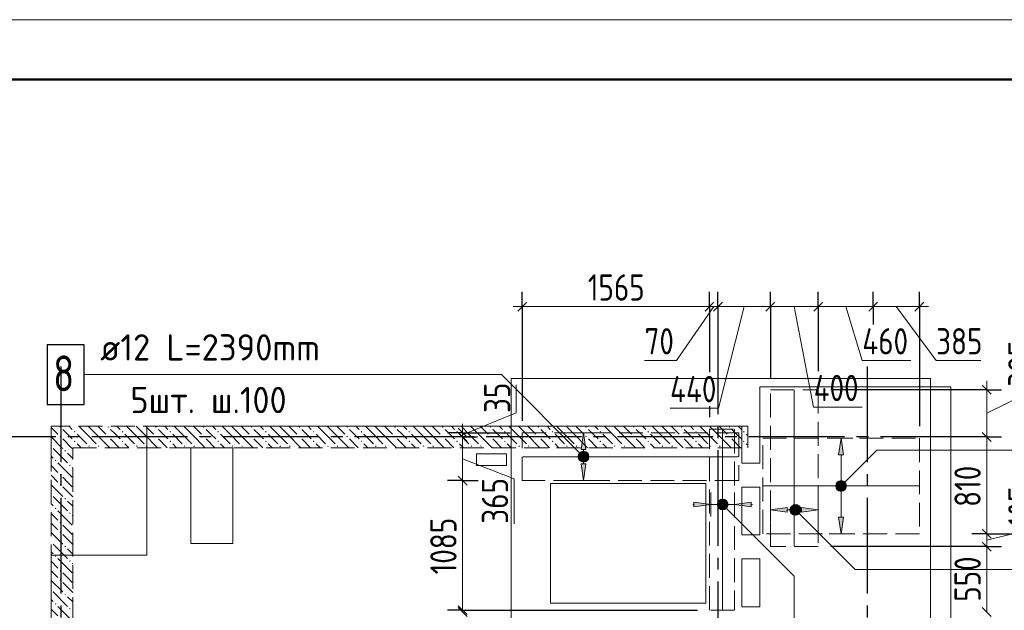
# Model space of a CAD drawing. Header units: millimetres. Extents: x 0 to 22617, y 0 to 29700.
# Tile 6 of 7: x 5736 to 13977, y 24760 to 29700. Entities that reach past the tile are written whole.
import ezdxf

# ---------------------------------------------------------------- set-up
doc = ezdxf.new("R2010")
doc.units = ezdxf.units.MM
doc.linetypes.add('______2', pattern=[270, 200, -70])
doc.linetypes.add('______5', pattern=[1100, 800, -100, 100, -100])
for name, color, linetype, lineweight in [('Standard', 7, 'Continuous', 25), ('ДОП Верх по Х', 7, 'Continuous', 25), ('ЖБ Перекрытие верхний уровень', 7, 'Continuous', 35), ('ЖБ Стена верхний уровень', 7, 'Continuous', 35), ('Оси', 40, '______5', 18), ('Позиционная метка номер позиции', 7, 'Continuous', 13), ('Примечания', 7, 'Continuous', 25)]:
    doc.layers.add(name, color=color, linetype=linetype, lineweight=lineweight)
doc.styles.add('GOST 2.304-81', font='txt')
doc.styles.add('ISOCPEUR', font='txt')

msp = doc.modelspace()

# ---------------------------------------------------------------- hatches: boundary and pattern name
at = {"layer": 'ДОП Верх по Х', "linetype": 'Continuous', "lineweight": 13, "transparency": 33554687}
for points in [[(10476.2, 26105), (10456.2, 26245), (10436.2, 26105)], [(12631, 26060), (12611, 26200), (12591, 26060)], [(12573.5, 25800), (12648.5, 25800), (12643.2, 25818.7)], [(12573.5, 25800), (12643.2, 25818.7), (12578.7, 25818.7)], [(12578.7, 25781.2), (12648.5, 25800), (12573.5, 25800)], [(12578.7, 25818.7), (12643.2, 25818.7), (12629.7, 25832.2)], [(12578.7, 25818.7), (12629.7, 25832.2), (12592.2, 25832.2)], [(12578.7, 25781.2), (12643.2, 25781.2), (12648.5, 25800)], [(12592.2, 25832.2), (12629.7, 25832.2), (12611, 25837.5)], [(12592.2, 25767.7), (12643.2, 25781.2), (12578.7, 25781.2)], [(12592.2, 25767.7), (12629.7, 25767.7), (12643.2, 25781.2)], [(12629.7, 25767.7), (12592.2, 25767.7), (12611, 25762.5)], [(11380, 25625), (11520, 25645), (11380, 25665)], [(11587.8, 25626.2), (11587.8, 25663.7), (11582.5, 25645)], [(11587.8, 25663.7), (11601.2, 25612.7), (11601.2, 25677.2)], [(11587.8, 25663.7), (11587.8, 25626.2), (11601.2, 25612.7)], [(11601.2, 25677.2), (11620, 25607.5), (11620, 25682.5)], [(11601.2, 25677.2), (11601.2, 25612.7), (11620, 25607.5)], [(11620, 25682.5), (11620, 25607.5), (11638.8, 25612.7)], [(11620, 25682.5), (11638.8, 25612.7), (11638.8, 25677.2)], [(11638.8, 25677.2), (11638.8, 25612.7), (11652.3, 25626.2)], [(11638.8, 25677.2), (11652.3, 25626.2), (11652.3, 25663.7)], [(11652.3, 25663.7), (11652.3, 25626.2), (11657.5, 25645)], [(12187.7, 25618.7), (12201.2, 25567.7), (12201.2, 25632.2)], [(12201.2, 25632.2), (12220, 25562.5), (12220, 25637.5)], [(12201.2, 25632.2), (12201.2, 25567.7), (12220, 25562.5)], [(12220, 25637.5), (12220, 25562.5), (12238.8, 25567.7)], [(12220, 25637.5), (12238.8, 25567.7), (12238.8, 25632.2)], [(12238.8, 25632.2), (12238.8, 25567.7), (12252.3, 25581.2)], [(12238.8, 25632.2), (12252.3, 25581.2), (12252.3, 25618.7)], [(12187.7, 25581.2), (12187.7, 25618.7), (12182.5, 25600)], [(12187.7, 25618.7), (12187.7, 25581.2), (12201.2, 25567.7)], [(12252.3, 25618.7), (12252.3, 25581.2), (12257.5, 25600)], [(12280, 25580), (12420, 25600), (12280, 25620)]]:
    msp.add_hatch(color=7, dxfattribs=at).paths.add_polyline_path(points)
for points in [[(10476.2, 25985), (10456.2, 25845), (10436.2, 25985)], [(11860, 25625), (11720, 25645), (11860, 25665)], [(12160, 25580), (12020, 25600), (12160, 25620)], [(12631, 25540), (12611, 25400), (12591, 25540)]]:
    msp.add_hatch(color=7, dxfattribs=at).paths.add_polyline_path(points, flags=16)
at = {"layer": 'ЖБ Стена верхний уровень', "linetype": 'Continuous', "lineweight": 18, "transparency": 33554687}
for points in [[(6070.5, 26293.1), (6077, 26299.6), (6083.5, 26293.1), (6077, 26286.6)], [(6470.5, 26293.1), (6477, 26299.6), (6483.5, 26293.1), (6477, 26286.6)], [(6870.5, 26293.1), (6877, 26299.6), (6883.5, 26293.1), (6877, 26286.6)], [(7270.5, 26293.1), (7277, 26299.6), (7283.5, 26293.1), (7277, 26286.6)], [(7670.5, 26293.1), (7677, 26299.6), (7683.5, 26293.1), (7677, 26286.6)], [(8070.5, 26293.1), (8077, 26299.6), (8083.5, 26293.1), (8077, 26286.6)], [(8470.5, 26293.1), (8477, 26299.6), (8483.5, 26293.1), (8477, 26286.6)], [(8870.5, 26293.1), (8877, 26299.6), (8883.5, 26293.1), (8877, 26286.6)], [(9270.5, 26293.1), (9277, 26299.6), (9283.5, 26293.1), (9277, 26286.6)], [(9670.5, 26293.1), (9677, 26299.6), (9683.5, 26293.1), (9677, 26286.6)], [(10070.5, 26293.1), (10077, 26299.6), (10083.5, 26293.1), (10077, 26286.6)], [(10470.5, 26293.1), (10477, 26299.6), (10483.5, 26293.1), (10477, 26286.6)], [(10870.5, 26293.1), (10877, 26299.6), (10883.5, 26293.1), (10877, 26286.6)], [(11270.5, 26293.1), (11277, 26299.6), (11283.5, 26293.1), (11277, 26286.6)], [(11670.5, 26293.1), (11677, 26299.6), (11683.5, 26293.1), (11677, 26286.6)], [(6070.5, 26213.1), (6077, 26219.6), (6083.5, 26213.1), (6077, 26206.6)], [(6190.5, 26253.1), (6197, 26259.6), (6203.4, 26253.1), (6197, 26246.6)], [(6470.5, 26213.1), (6477, 26219.6), (6483.5, 26213.1), (6477, 26206.6)], [(6590.5, 26253.1), (6597, 26259.6), (6603.4, 26253.1), (6597, 26246.6)], [(6870.5, 26213.1), (6877, 26219.6), (6883.5, 26213.1), (6877, 26206.6)], [(6990.5, 26253.1), (6997, 26259.6), (7003.4, 26253.1), (6997, 26246.6)], [(7270.5, 26213.1), (7277, 26219.6), (7283.5, 26213.1), (7277, 26206.6)], [(7390.5, 26253.1), (7397, 26259.6), (7403.4, 26253.1), (7397, 26246.6)], [(7670.5, 26213.1), (7677, 26219.6), (7683.5, 26213.1), (7677, 26206.6)], [(7790.5, 26253.1), (7797, 26259.6), (7803.4, 26253.1), (7797, 26246.6)], [(8070.5, 26213.1), (8077, 26219.6), (8083.5, 26213.1), (8077, 26206.6)], [(8190.5, 26253.1), (8197, 26259.6), (8203.4, 26253.1), (8197, 26246.6)], [(8470.5, 26213.1), (8477, 26219.6), (8483.5, 26213.1), (8477, 26206.6)], [(8590.5, 26253.1), (8597, 26259.6), (8603.4, 26253.1), (8597, 26246.6)], [(8870.5, 26213.1), (8877, 26219.6), (8883.5, 26213.1), (8877, 26206.6)], [(8990.5, 26253.1), (8997, 26259.6), (9003.4, 26253.1), (8997, 26246.6)], [(9270.5, 26213.1), (9277, 26219.6), (9283.5, 26213.1), (9277, 26206.6)], [(9390.5, 26253.1), (9397, 26259.6), (9403.4, 26253.1), (9397, 26246.6)], [(9670.5, 26213.1), (9677, 26219.6), (9683.5, 26213.1), (9677, 26206.6)], [(9790.5, 26253.1), (9797, 26259.6), (9803.4, 26253.1), (9797, 26246.6)], [(10070.5, 26213.1), (10077, 26219.6), (10083.5, 26213.1), (10077, 26206.6)], [(10190.5, 26253.1), (10197, 26259.6), (10203.4, 26253.1), (10197, 26246.6)], [(10470.5, 26213.1), (10477, 26219.6), (10483.5, 26213.1), (10477, 26206.6)], [(10590.5, 26253.1), (10597, 26259.6), (10603.4, 26253.1), (10597, 26246.6)], [(10870.5, 26213.1), (10877, 26219.6), (10883.5, 26213.1), (10877, 26206.6)], [(10990.5, 26253.1), (10997, 26259.6), (11003.4, 26253.1), (10997, 26246.6)], [(11270.5, 26213.1), (11277, 26219.6), (11283.5, 26213.1), (11277, 26206.6)], [(11390.5, 26253.1), (11397, 26259.6), (11403.4, 26253.1), (11397, 26246.6)], [(11670.5, 26213.1), (11677, 26219.6), (11683.5, 26213.1), (11677, 26206.6)], [(11790.5, 26253.1), (11797, 26259.6), (11803.4, 26253.1), (11797, 26246.6)], [(6000, 26136.6), (6003.4, 26133.1), (6000, 26129.7)], [(6190.5, 26173.1), (6197, 26179.6), (6203.4, 26173.1), (6197, 26166.6)], [(6310.5, 26133.1), (6316.9, 26139.6), (6323.4, 26133.1), (6316.9, 26126.6)], [(6390.5, 26133.1), (6397, 26139.6), (6403.4, 26133.1), (6397, 26126.6)], [(6590.5, 26173.1), (6597, 26179.6), (6603.4, 26173.1), (6597, 26166.6)], [(6710.5, 26133.1), (6716.9, 26139.6), (6723.4, 26133.1), (6716.9, 26126.6)], [(6790.5, 26133.1), (6797, 26139.6), (6803.4, 26133.1), (6797, 26126.6)], [(6990.5, 26173.1), (6997, 26179.6), (7003.4, 26173.1), (6997, 26166.6)], [(7110.5, 26133.1), (7116.9, 26139.6), (7123.4, 26133.1), (7116.9, 26126.6)], [(7190.5, 26133.1), (7197, 26139.6), (7203.4, 26133.1), (7197, 26126.6)], [(7390.5, 26173.1), (7397, 26179.6), (7403.4, 26173.1), (7397, 26166.6)], [(7510.5, 26133.1), (7516.9, 26139.6), (7523.4, 26133.1), (7516.9, 26126.6)], [(7590.5, 26133.1), (7597, 26139.6), (7603.4, 26133.1), (7597, 26126.6)], [(7790.5, 26173.1), (7797, 26179.6), (7803.4, 26173.1), (7797, 26166.6)], [(7910.5, 26133.1), (7916.9, 26139.6), (7923.4, 26133.1), (7916.9, 26126.6)], [(7990.5, 26133.1), (7997, 26139.6), (8003.4, 26133.1), (7997, 26126.6)], [(8190.5, 26173.1), (8197, 26179.6), (8203.4, 26173.1), (8197, 26166.6)], [(8310.5, 26133.1), (8316.9, 26139.6), (8323.4, 26133.1), (8316.9, 26126.6)], [(8390.5, 26133.1), (8397, 26139.6), (8403.4, 26133.1), (8397, 26126.6)], [(8590.5, 26173.1), (8597, 26179.6), (8603.4, 26173.1), (8597, 26166.6)], [(8710.5, 26133.1), (8716.9, 26139.6), (8723.4, 26133.1), (8716.9, 26126.6)], [(8790.5, 26133.1), (8797, 26139.6), (8803.4, 26133.1), (8797, 26126.6)], [(8990.5, 26173.1), (8997, 26179.6), (9003.4, 26173.1), (8997, 26166.6)], [(9110.5, 26133.1), (9116.9, 26139.6), (9123.4, 26133.1), (9116.9, 26126.6)], [(9190.5, 26133.1), (9197, 26139.6), (9203.4, 26133.1), (9197, 26126.6)], [(9390.5, 26173.1), (9397, 26179.6), (9403.4, 26173.1), (9397, 26166.6)], [(9510.5, 26133.1), (9516.9, 26139.6), (9523.4, 26133.1), (9516.9, 26126.6)], [(9590.5, 26133.1), (9597, 26139.6), (9603.4, 26133.1), (9597, 26126.6)], [(9790.5, 26173.1), (9797, 26179.6), (9803.4, 26173.1), (9797, 26166.6)], [(9910.5, 26133.1), (9916.9, 26139.6), (9923.4, 26133.1), (9916.9, 26126.6)], [(9990.5, 26133.1), (9997, 26139.6), (10003.4, 26133.1), (9997, 26126.6)], [(10190.5, 26173.1), (10197, 26179.6), (10203.4, 26173.1), (10197, 26166.6)], [(10310.5, 26133.1), (10316.9, 26139.6), (10323.4, 26133.1), (10316.9, 26126.6)], [(10390.5, 26133.1), (10397, 26139.6), (10403.4, 26133.1), (10397, 26126.6)], [(10590.5, 26173.1), (10597, 26179.6), (10603.4, 26173.1), (10597, 26166.6)], [(10710.5, 26133.1), (10716.9, 26139.6), (10723.4, 26133.1), (10716.9, 26126.6)], [(10790.5, 26133.1), (10797, 26139.6), (10803.4, 26133.1), (10797, 26126.6)], [(10990.5, 26173.1), (10997, 26179.6), (11003.4, 26173.1), (10997, 26166.6)], [(11110.5, 26133.1), (11116.9, 26139.6), (11123.4, 26133.1), (11116.9, 26126.6)], [(11190.5, 26133.1), (11197, 26139.6), (11203.4, 26133.1), (11197, 26126.6)], [(11390.5, 26173.1), (11397, 26179.6), (11403.4, 26173.1), (11397, 26166.6)], [(11510.5, 26133.1), (11516.9, 26139.6), (11523.4, 26133.1), (11516.9, 26126.6)], [(11590.5, 26133.1), (11597, 26139.6), (11603.4, 26133.1), (11597, 26126.6)], [(11790.5, 26173.1), (11797, 26179.6), (11803.4, 26173.1), (11797, 26166.6)], [(6110.5, 26093.1), (6116.9, 26099.6), (6123.4, 26093.1), (6116.9, 26086.6)], [(6030.4, 26013.1), (6037, 26019.6), (6043.5, 26013.1), (6037, 26006.6)], [(6150.5, 25973.1), (6157, 25979.6), (6163.5, 25973.1), (6157, 25966.6)], [(6070.5, 25893.1), (6077, 25899.6), (6083.5, 25893.1), (6077, 25886.6)], [(6070.5, 25813.1), (6077, 25819.6), (6083.5, 25813.1), (6077, 25806.6)], [(6000, 25736.6), (6003.4, 25733.1), (6000, 25729.7)], [(6110.5, 25693.1), (6116.9, 25699.6), (6123.4, 25693.1), (6116.9, 25686.6)], [(6030.4, 25613.1), (6037, 25619.6), (6043.5, 25613.1), (6037, 25606.6)], [(6150.5, 25573.1), (6157, 25579.6), (6163.5, 25573.1), (6157, 25566.6)], [(6070.5, 25493.1), (6077, 25499.6), (6083.5, 25493.1), (6077, 25486.6)], [(6070.5, 25413.1), (6077, 25419.6), (6083.5, 25413.1), (6077, 25406.6)], [(6000, 25336.6), (6003.4, 25333.1), (6000, 25329.7)], [(6030.4, 25213.1), (6037, 25219.6), (6043.5, 25213.1), (6037, 25206.6)], [(6110.5, 25293.1), (6116.9, 25299.6), (6123.4, 25293.1), (6116.9, 25286.6)], [(6150.5, 25173.1), (6157, 25179.6), (6163.5, 25173.1), (6157, 25166.6)], [(6070.5, 25093.1), (6077, 25099.6), (6083.5, 25093.1), (6077, 25086.6)], [(6070.5, 25013.1), (6077, 25019.6), (6083.5, 25013.1), (6077, 25006.6)], [(6000, 24936.6), (6003.4, 24933.1), (6000, 24929.7)], [(6110.5, 24893.1), (6116.9, 24899.6), (6123.4, 24893.1), (6116.9, 24886.6)], [(6030.4, 24813.1), (6037, 24819.6), (6043.5, 24813.1), (6037, 24806.6)], [(6150.5, 24773.1), (6157, 24779.6), (6163.5, 24773.1), (6157, 24766.6)]]:
    msp.add_hatch(color=7, dxfattribs=at).paths.add_polyline_path(points, flags=16)
at = {"layer": 'Позиционная метка номер позиции', "linetype": 'Continuous', "lineweight": 13, "transparency": 33554687}
for points in [[(10424.4, 26013.2), (10467.6, 26088.3), (10412.9, 26033.5)], [(10412.9, 26033.5), (10467.6, 26088.3), (10444.7, 26088.3)], [(10412.9, 26033.5), (10444.7, 26088.3), (10412.9, 26056.4)], [(10412.9, 26056.4), (10444.7, 26088.3), (10424.4, 26076.8)], [(10424.4, 26013.2), (10488, 26076.8), (10467.6, 26088.3)], [(10444.7, 26001.7), (10488, 26076.8), (10424.4, 26013.2)], [(10444.7, 26001.7), (10499.5, 26056.4), (10488, 26076.8)], [(10467.6, 26001.7), (10499.5, 26056.4), (10444.7, 26001.7)], [(10467.6, 26001.7), (10499.5, 26033.5), (10499.5, 26056.4)], [(10499.5, 26033.5), (10467.6, 26001.7), (10488, 26013.2)], [(12567.7, 25811.4), (12642.8, 25768.2), (12579.2, 25831.8)], [(12567.7, 25788.5), (12622.5, 25756.7), (12567.7, 25811.4)], [(12567.7, 25811.4), (12622.5, 25756.7), (12642.8, 25768.2)], [(12579.2, 25831.8), (12654.3, 25788.5), (12599.5, 25843.2)], [(12579.2, 25831.8), (12642.8, 25768.2), (12654.3, 25788.5)], [(12599.5, 25843.2), (12654.3, 25788.5), (12654.3, 25811.4)], [(12599.5, 25843.2), (12654.3, 25811.4), (12622.5, 25843.2)], [(12622.5, 25843.2), (12654.3, 25811.4), (12642.8, 25831.8)], [(12599.5, 25756.7), (12567.7, 25788.5), (12579.2, 25768.2)], [(12567.7, 25788.5), (12599.5, 25756.7), (12622.5, 25756.7)], [(11576.7, 25656.4), (11608.5, 25688.3), (11588.2, 25676.8)], [(11608.5, 25688.3), (11576.7, 25656.4), (11576.7, 25633.5)], [(11608.5, 25688.3), (11576.7, 25633.5), (11631.5, 25688.3)], [(11631.5, 25688.3), (11576.7, 25633.5), (11588.2, 25613.2)], [(11631.5, 25688.3), (11588.2, 25613.2), (11651.8, 25676.8)], [(11651.8, 25676.8), (11588.2, 25613.2), (11608.5, 25601.7)], [(11651.8, 25676.8), (11608.5, 25601.7), (11663.3, 25656.4)], [(11663.3, 25656.4), (11608.5, 25601.7), (11631.5, 25601.7)], [(11663.3, 25656.4), (11631.5, 25601.7), (11663.3, 25633.5)], [(11663.3, 25633.5), (11631.5, 25601.7), (11651.8, 25613.2)], [(12187, 25611.4), (12218.8, 25643.2), (12198.4, 25631.8)], [(12218.8, 25643.2), (12187, 25611.4), (12187, 25588.5)], [(12218.8, 25643.2), (12187, 25588.5), (12241.7, 25643.2)], [(12241.7, 25643.2), (12187, 25588.5), (12198.4, 25568.2)], [(12241.7, 25643.2), (12198.4, 25568.2), (12262.1, 25631.8)], [(12262.1, 25631.8), (12198.4, 25568.2), (12218.8, 25556.7)], [(12262.1, 25631.8), (12218.8, 25556.7), (12273.5, 25611.4)], [(12273.5, 25611.4), (12218.8, 25556.7), (12241.7, 25556.7)], [(12273.5, 25611.4), (12241.7, 25556.7), (12273.5, 25588.5)], [(12273.5, 25588.5), (12241.7, 25556.7), (12262.1, 25568.2)]]:
    msp.add_hatch(color=7, dxfattribs=at).paths.add_polyline_path(points)

# ---------------------------------------------------------------- linework, layer by layer
at = {"layer": 'Standard', "color": 251, "linetype": 'Continuous', "lineweight": -3, "true_color": 0x656565, "transparency": 33554687}
for p, q in [((9943, 27300), (9943, 27425)), ((11510, 27300), (11510, 27425)), ((11580, 27300), (11580, 27425)), ((12020, 27300), (12020, 27425)), ((12420, 27300), (12420, 27425)), ((12880, 27300), (12880, 27425)), ((13267, 27300), (13267, 27425)), ((9943, 27300), (9943, 27175)), ((9943, 27300), (9943, 26345)), ((11510, 27300), (11510, 27175)), ((11580, 27300), (11580, 27175)), ((12020, 27300), (12020, 27175)), ((12420, 27300), (12420, 27175)), ((12880, 27300), (12880, 27175)), ((12880, 27300), (12880, 27151.9)), ((13267, 27300), (13267, 27175)), ((13830, 26605), (12526, 26605)), ((13830, 26605), (13705, 26605)), ((13830, 26605), (13955, 26605)), ((11510, 26466.9), (11510, 26375)), ((9443, 26245), (9318, 26245)), ((9443, 26210), (9318, 26210)), ((9443, 26245), (9568, 26245)), ((9443, 26245), (9843, 26245)), ((9443, 26210), (9568, 26210)), ((9443, 26210), (9443, 26210)), ((13830, 26210), (13705, 26210)), ((13830, 26210), (13955, 26210)), ((13830, 26210), (13830, 26210)), ((9443, 25845), (9318, 25845)), ((9443, 25845), (9568, 25845)), ((9443, 25845), (9572.7, 25845)), ((13830, 25400), (13705, 25400)), ((13830, 25400), (13955, 25400)), ((13830, 25293), (13705, 25293)), ((13830, 25293), (13955, 25293)), ((9443, 24761), (9318, 24761)), ((9443, 24761), (9568, 24761))]:
    msp.add_line(p, q, dxfattribs=at)
at = {"layer": 'Standard', "color": 7, "linetype": 'Continuous', "lineweight": 13, "transparency": 33554687}
for p, q in [((9943, 27300), (9868, 27300)), ((11545, 27300), (11232.4, 26850)), ((11580, 27300), (11510, 27300)), ((12020, 27300), (11580, 27300)), ((11800, 27300), (11586.6, 26449.9)), ((12420, 27300), (12020, 27300)), ((12220, 27300), (12381.7, 26459.4)), ((12880, 27300), (12420, 27300)), ((12650, 27300), (12788.9, 26849.9)), ((13267, 27300), (12880, 27300)), ((13073.5, 27300), (13406.6, 26850)), ((13267, 27300), (13342, 27300)), ((11232.4, 26850), (10966.4, 26850)), ((12788.9, 26849.9), (13195.5, 26849.9)), ((13406.6, 26850), (13781.8, 26850)), ((9893, 26410.5), (9893, 26645)), ((13830, 26605), (13830, 26680)), ((13830, 26407.5), (14280, 26629.8)), ((13830, 26210), (13830, 26605)), ((12381.7, 26459.4), (12788.3, 26459.4)), ((9443, 26227.5), (9893, 26410.5)), ((11586.6, 26449.9), (11180, 26449.9)), ((9443, 26245), (9443, 26320)), ((9443, 26210), (9443, 26245)), ((9443, 25845), (9443, 26210)), ((13830, 25400), (13830, 26210)), ((9443, 26027.5), (9874.6, 25859.3)), ((9443, 24761), (9443, 25845)), ((9874.6, 25859.3), (9874.6, 25484.1)), ((13830, 25346.5), (14280, 25456)), ((13830, 25293), (13830, 25400)), ((13830, 24745), (13830, 25293)), ((9443, 24745), (9443, 24761))]:
    msp.add_line(p, q, dxfattribs=at)
at = {"layer": 'Standard', "color": 7, "linetype": 'Continuous', "lineweight": 25, "transparency": 33554687}
for p, q in [((9980.5, 27337.5), (9905.5, 27262.5)), ((11547.5, 27337.5), (11472.5, 27262.5)), ((11617.5, 27337.5), (11542.5, 27262.5)), ((12057.5, 27337.5), (11982.5, 27262.5)), ((12457.5, 27337.5), (12382.5, 27262.5)), ((12917.5, 27337.5), (12842.5, 27262.5)), ((13304.5, 27337.5), (13229.5, 27262.5)), ((13867.5, 26567.5), (13792.5, 26642.5)), ((9480.5, 26207.5), (9405.5, 26282.5)), ((9480.5, 26172.5), (9405.5, 26247.5)), ((13867.5, 26172.5), (13792.5, 26247.5)), ((9480.5, 25807.5), (9405.5, 25882.5)), ((13867.5, 25362.5), (13792.5, 25437.5)), ((13867.5, 25255.5), (13792.5, 25330.5)), ((9480.5, 24723.5), (9405.5, 24798.5)), ((9480.5, 24707.5), (9405.5, 24782.5)), ((13867.5, 24707.5), (13792.5, 24782.5))]:
    msp.add_line(p, q, dxfattribs=at)
at = {"layer": 'Standard', "color": 7, "linetype": 'Continuous', "lineweight": 13, "transparency": 33554687}
msp.add_lwpolyline([(0, 0), (21000, 0), (21000, 29700), (0, 29700), (0, 0)], close=True, dxfattribs=at)
at = {"layer": 'Standard', "color": 7, "linetype": 'Continuous', "lineweight": 50, "transparency": 33554687}
msp.add_lwpolyline([(2000, 29200), (20500, 29200), (20500, 500), (2000, 500), (2000, 29200)], close=True, dxfattribs=at)
at = {"layer": 'Standard', "color": 7, "linetype": 'Continuous', "lineweight": 13, "transparency": 33554687}
msp.add_lwpolyline([(11510, 27300), (10634.6, 27300), (10634.6, 27300), (9943, 27300)], dxfattribs=at)
at = {"layer": 'Standard', "color": 251, "linetype": 'Continuous', "lineweight": -3, "true_color": 0x656565, "transparency": 33554687}
for points in [[(11510, 27300), (11510, 27154.7), (11510, 27154.7), (11510, 26867), (11510, 26867), (11510, 26751.9)], [(11580, 27300), (11580, 27143.9), (11580, 27143.9), (11580, 26867), (11580, 26867), (11580, 26844.4)], [(12020, 27300), (12020, 27076), (12020, 27076), (12020, 26867), (12020, 26867), (12020, 26705)], [(12420, 27300), (12420, 27014.2), (12420, 27014.2), (12420, 26867), (12420, 26867), (12420, 26761.3)], [(13267, 27300), (13267, 26883.4), (13267, 26883.4), (13267, 26867), (13267, 26867), (13267, 26867), (13267, 26867), (13267, 26847.8), (13267, 26847.8), (13267, 26826.3), (13267, 26826.3), (13267, 26300)], [(13830, 25400), (14194.3, 25400), (14194.3, 25400), (14261.5, 25400), (14261.5, 25400), (14293, 25400)], [(13830, 25293), (13813, 25293), (13813, 25293), (12526, 25293)], [(9443, 24761), (9781.3, 24761), (9781.3, 24761), (9813.5, 24761), (9813.5, 24761), (11410, 24761)]]:
    msp.add_lwpolyline(points, dxfattribs=at)
at = {"layer": 'Standard', "color": 254, "linetype": 'Continuous', "lineweight": 18, "true_color": 0xc4c4ff, "transparency": 33554687}
msp.add_lwpolyline([(9849, 18186), (13361, 18186), (13361, 26699), (9849, 26699), (9849, 18186)], dxfattribs=at)
at = {"layer": 'ДОП Верх по Х', "color": 7, "linetype": 'Continuous', "lineweight": 13, "transparency": 33554687}
msp.add_line((6412.2, 26731.7), (8476.2, 26731.7), dxfattribs=at)
at = {"layer": 'ДОП Верх по Х', "color": 7, "linetype": 'Continuous', "lineweight": 18, "transparency": 33554687}
for p, q in [((12220, 25299), (12220, 26599)), ((11620, 24768), (11620, 26268)), ((9949, 26045), (11749, 26045)), ((13261, 25800), (11961, 25800))]:
    msp.add_line(p, q, dxfattribs=at)
at = {"layer": 'ДОП Верх по Х', "color": 251, "linetype": 'Continuous', "lineweight": 13, "true_color": 0x494949, "transparency": 33554687}
for p, q in [((10456.2, 26245), (10356.2, 26245)), ((10456.2, 26245), (10436.2, 26105)), ((10476.2, 26105), (10456.2, 26245)), ((10456.2, 26245), (10556.2, 26245)), ((10456.2, 26245), (10456.2, 26245)), ((12611, 26200), (12511, 26200)), ((12611, 26200), (12591, 26060)), ((12631, 26060), (12611, 26200)), ((12611, 26200), (12711, 26200)), ((12611, 26200), (12611, 26200)), ((10418.7, 26045), (10418.7, 26045)), ((10436.2, 26105), (10476.2, 26105)), ((10456.2, 26075), (10456.2, 26105)), ((10493.7, 26045), (10493.7, 26045)), ((12591, 26060), (12631, 26060)), ((12611, 25830), (12611, 26060)), ((10456.2, 25845), (10436.2, 25985)), ((10436.2, 25985), (10476.2, 25985)), ((10456.2, 25985), (10456.2, 26015)), ((10476.2, 25985), (10456.2, 25845)), ((10456.2, 25845), (10356.2, 25845)), ((10456.2, 25845), (10556.2, 25845)), ((10456.2, 25845), (10456.2, 25845)), ((12573.5, 25800), (12573.5, 25800)), ((12648.5, 25800), (12648.5, 25800)), ((11520, 25645), (11520, 25745)), ((11720, 25645), (11720, 25745)), ((12611, 25540), (12611, 25770)), ((11380, 25645), (11370, 25645)), ((11520, 25645), (11380, 25665)), ((11380, 25665), (11380, 25625)), ((11380, 25625), (11520, 25645)), ((11520, 25645), (11520, 25545)), ((11520, 25645), (11590, 25645)), ((11620, 25682.5), (11620, 25682.5)), ((11650, 25645), (11720, 25645)), ((11720, 25645), (11860, 25665)), ((11860, 25625), (11720, 25645)), ((11720, 25645), (11720, 25545)), ((11860, 25665), (11860, 25625)), ((11860, 25645), (11870, 25645)), ((12020, 25600), (12020, 25700)), ((12220, 25637.5), (12220, 25637.5)), ((12420, 25600), (12420, 25700)), ((11620, 25607.5), (11620, 25607.5)), ((12020, 25600), (12160, 25620)), ((12160, 25580), (12020, 25600)), ((12020, 25600), (12020, 25500)), ((12020, 25600), (12020, 25600)), ((12160, 25620), (12160, 25580)), ((12160, 25600), (12190, 25600)), ((12220, 25562.5), (12220, 25562.5)), ((12250, 25600), (12280, 25600)), ((12420, 25600), (12280, 25620)), ((12280, 25620), (12280, 25580)), ((12280, 25580), (12420, 25600)), ((12420, 25600), (12420, 25500)), ((12420, 25600), (12420, 25600)), ((12611, 25400), (12591, 25540)), ((12591, 25540), (12631, 25540)), ((12631, 25540), (12611, 25400)), ((12611, 25400), (12511, 25400)), ((12611, 25400), (12711, 25400)), ((12611, 25400), (12611, 25400))]:
    msp.add_line(p, q, dxfattribs=at)
at = {"layer": 'ДОП Верх по Х', "color": 7, "linetype": 'Continuous', "lineweight": 25, "transparency": 33554687}
msp.add_lwpolyline([(5966.2, 26481.8), (6276.2, 26481.8), (6276.2, 26981.8), (5966.2, 26981.8), (5966.2, 26481.8)], dxfattribs=at)
at = {"layer": 'ДОП Верх по Х', "color": 251, "linetype": 'Continuous', "lineweight": 13, "true_color": 0x494949, "transparency": 33554687}
for centre in [(12611, 25800), (11620, 25645), (12220, 25600)]:
    msp.add_circle(centre, 37.5, dxfattribs=at)
at = {"layer": 'ЖБ Перекрытие верхний уровень', "color": 7, "linetype": 'Continuous', "lineweight": 18, "transparency": 33554687}
for p, q in [((13530, 26630), (11930, 26630)), ((11930, 26630), (11930, 25990)), ((13530, 17950), (13530, 26630)), ((11780, 26300), (6800, 26300)), ((6800, 26300), (6800, 26120)), ((11780, 25990), (11780, 26300)), ((6800, 26120), (6800, 25220)), ((7520, 26120), (7170, 26120)), ((7170, 26120), (7170, 25320)), ((7520, 25320), (7520, 26120)), ((9810, 26070), (9560, 26070)), ((9560, 26070), (9560, 25970)), ((9810, 25970), (9810, 26070)), ((9560, 25970), (9810, 25970)), ((11930, 25990), (11780, 25990)), ((11480, 25820), (10180, 25820)), ((10180, 25820), (10180, 24820)), ((11480, 24820), (11480, 25820)), ((11780, 25390), (11780, 25790)), ((11780, 25790), (11930, 25790)), ((11930, 25790), (11930, 25390)), ((11930, 25390), (11780, 25390)), ((7170, 25320), (7520, 25320)), ((6180, 25220), (6000, 25220)), ((6000, 25220), (6000, 20990)), ((6800, 25220), (6180, 25220)), ((11780, 25190), (11930, 25190)), ((11780, 24790), (11780, 25190)), ((11930, 25190), (11930, 24790)), ((10180, 24820), (11480, 24820)), ((11930, 24790), (11780, 24790))]:
    msp.add_line(p, q, dxfattribs=at)
at = {"layer": 'ЖБ Стена верхний уровень', "color": 251, "linetype": '______2', "lineweight": 13, "true_color": 0x656565, "transparency": 33554687}
for p, q in [((11830, 26300), (6000, 26300)), ((6000, 26300), (6000, 26120)), ((11830, 26120), (11830, 26300)), ((6000, 26120), (6000, 23050)), ((6180, 23050), (6180, 26120)), ((6180, 26120), (11830, 26120))]:
    msp.add_line(p, q, dxfattribs=at)
at = {"layer": 'ЖБ Стена верхний уровень', "color": 9, "linetype": 'Continuous', "lineweight": 18, "true_color": 0xc7c7c7, "transparency": 33554687}
for p, q in [((6000, 26290.1), (6057, 26233.1)), ((6150.1, 26300), (6177, 26273.1)), ((6297, 26233.1), (6230.1, 26300)), ((6310.1, 26300), (6377, 26233.1)), ((6390.1, 26300), (6457, 26233.1)), ((6550.1, 26300), (6577, 26273.1)), ((6697, 26233.1), (6630.1, 26300)), ((6710.1, 26300), (6777, 26233.1)), ((6790.1, 26300), (6857, 26233.1)), ((6950.1, 26300), (6977, 26273.1)), ((7097, 26233.1), (7030.1, 26300)), ((7110.1, 26300), (7177, 26233.1)), ((7190.1, 26300), (7257, 26233.1)), ((7350.1, 26300), (7377, 26273.1)), ((7497, 26233.1), (7430.1, 26300)), ((7510.1, 26300), (7577, 26233.1)), ((7590.1, 26300), (7657, 26233.1)), ((7750.1, 26300), (7777, 26273.1)), ((7897, 26233.1), (7830.1, 26300)), ((7910.1, 26300), (7977, 26233.1)), ((7990.1, 26300), (8057, 26233.1)), ((8150.1, 26300), (8177, 26273.1)), ((8297, 26233.1), (8230.1, 26300)), ((8310.1, 26300), (8377, 26233.1)), ((8390.1, 26300), (8457, 26233.1)), ((8550.1, 26300), (8577, 26273.1)), ((8697, 26233.1), (8630.1, 26300)), ((8710.1, 26300), (8777, 26233.1)), ((8790.1, 26300), (8857, 26233.1)), ((8950.1, 26300), (8977, 26273.1)), ((9097, 26233.1), (9030.1, 26300)), ((9110.1, 26300), (9177, 26233.1)), ((9190.1, 26300), (9257, 26233.1)), ((9350.1, 26300), (9377, 26273.1)), ((9497, 26233.1), (9430.1, 26300)), ((9510.1, 26300), (9577, 26233.1)), ((9590.1, 26300), (9657, 26233.1)), ((9750.1, 26300), (9777, 26273.1)), ((9897, 26233.1), (9830.1, 26300)), ((9910.1, 26300), (9977, 26233.1)), ((9990.1, 26300), (10057, 26233.1)), ((10150.1, 26300), (10177, 26273.1)), ((10297, 26233.1), (10230.1, 26300)), ((10310.1, 26300), (10377, 26233.1)), ((10390.1, 26300), (10457, 26233.1)), ((10550.1, 26300), (10577, 26273.1)), ((10697, 26233.1), (10630.1, 26300)), ((10710.1, 26300), (10777, 26233.1)), ((10790.1, 26300), (10857, 26233.1)), ((10950.1, 26300), (10977, 26273.1)), ((11097, 26233.1), (11030.1, 26300)), ((11110.1, 26300), (11177, 26233.1)), ((11190.1, 26300), (11257, 26233.1)), ((11350.1, 26300), (11377, 26273.1)), ((11497, 26233.1), (11430.1, 26300)), ((11510.1, 26300), (11577, 26233.1)), ((11590.1, 26300), (11657, 26233.1)), ((11750.1, 26300), (11777, 26273.1)), ((6000, 26210.1), (6090.1, 26120)), ((6137, 26233.1), (6097, 26273.1)), ((6177, 26193.1), (6137, 26233.1)), ((6216.9, 26233.1), (6297, 26153.1)), ((6297, 26233.1), (6377, 26153.1)), ((6377, 26233.1), (6490.1, 26120)), ((6537, 26233.1), (6497, 26273.1)), ((6577, 26193.1), (6537, 26233.1)), ((6616.9, 26233.1), (6697, 26153.1)), ((6697, 26233.1), (6777, 26153.1)), ((6777, 26233.1), (6890.1, 26120)), ((6937, 26233.1), (6897, 26273.1)), ((6977, 26193.1), (6937, 26233.1)), ((7016.9, 26233.1), (7097, 26153.1)), ((7097, 26233.1), (7177, 26153.1)), ((7177, 26233.1), (7290.1, 26120)), ((7337, 26233.1), (7297, 26273.1)), ((7377, 26193.1), (7337, 26233.1)), ((7416.9, 26233.1), (7497, 26153.1)), ((7497, 26233.1), (7577, 26153.1)), ((7577, 26233.1), (7690.1, 26120)), ((7737, 26233.1), (7697, 26273.1)), ((7777, 26193.1), (7737, 26233.1)), ((7816.9, 26233.1), (7897, 26153.1)), ((7897, 26233.1), (7977, 26153.1)), ((7977, 26233.1), (8090.1, 26120)), ((8137, 26233.1), (8097, 26273.1)), ((8177, 26193.1), (8137, 26233.1)), ((8216.9, 26233.1), (8297, 26153.1)), ((8297, 26233.1), (8377, 26153.1)), ((8377, 26233.1), (8490.1, 26120)), ((8537, 26233.1), (8497, 26273.1)), ((8577, 26193.1), (8537, 26233.1)), ((8616.9, 26233.1), (8697, 26153.1)), ((8697, 26233.1), (8777, 26153.1)), ((8777, 26233.1), (8890.1, 26120)), ((8937, 26233.1), (8897, 26273.1)), ((8977, 26193.1), (8937, 26233.1)), ((9016.9, 26233.1), (9097, 26153.1)), ((9097, 26233.1), (9177, 26153.1)), ((9177, 26233.1), (9290.1, 26120)), ((9337, 26233.1), (9297, 26273.1)), ((9377, 26193.1), (9337, 26233.1)), ((9416.9, 26233.1), (9497, 26153.1)), ((9497, 26233.1), (9577, 26153.1)), ((9577, 26233.1), (9690.1, 26120)), ((9737, 26233.1), (9697, 26273.1)), ((9777, 26193.1), (9737, 26233.1)), ((9816.9, 26233.1), (9897, 26153.1)), ((9897, 26233.1), (9977, 26153.1)), ((9977, 26233.1), (10090.1, 26120)), ((10137, 26233.1), (10097, 26273.1)), ((10177, 26193.1), (10137, 26233.1)), ((10216.9, 26233.1), (10297, 26153.1)), ((10297, 26233.1), (10377, 26153.1)), ((10377, 26233.1), (10490.1, 26120)), ((10537, 26233.1), (10497, 26273.1)), ((10577, 26193.1), (10537, 26233.1)), ((10616.9, 26233.1), (10697, 26153.1)), ((10697, 26233.1), (10777, 26153.1)), ((10777, 26233.1), (10890.1, 26120)), ((10937, 26233.1), (10897, 26273.1)), ((10977, 26193.1), (10937, 26233.1)), ((11016.9, 26233.1), (11097, 26153.1)), ((11097, 26233.1), (11177, 26153.1)), ((11177, 26233.1), (11290.1, 26120)), ((11337, 26233.1), (11297, 26273.1)), ((11377, 26193.1), (11337, 26233.1)), ((11416.9, 26233.1), (11497, 26153.1)), ((11497, 26233.1), (11577, 26153.1)), ((11577, 26233.1), (11690.1, 26120)), ((11737, 26233.1), (11697, 26273.1)), ((11777, 26193.1), (11737, 26233.1)), ((11816.9, 26233.1), (11830, 26220.1)), ((6097, 26193.1), (6170.1, 26120)), ((6216.9, 26153.1), (6250.1, 26120)), ((6497, 26193.1), (6570.1, 26120)), ((6616.9, 26153.1), (6650.1, 26120)), ((6897, 26193.1), (6970.1, 26120)), ((7016.9, 26153.1), (7050.1, 26120)), ((7297, 26193.1), (7370.1, 26120)), ((7416.9, 26153.1), (7450.1, 26120)), ((7697, 26193.1), (7770.1, 26120)), ((7816.9, 26153.1), (7850.1, 26120)), ((8097, 26193.1), (8170.1, 26120)), ((8216.9, 26153.1), (8250.1, 26120)), ((8497, 26193.1), (8570.1, 26120)), ((8616.9, 26153.1), (8650.1, 26120)), ((8897, 26193.1), (8970.1, 26120)), ((9016.9, 26153.1), (9050.1, 26120)), ((9297, 26193.1), (9370.1, 26120)), ((9416.9, 26153.1), (9450.1, 26120)), ((9697, 26193.1), (9770.1, 26120)), ((9816.9, 26153.1), (9850.1, 26120)), ((10097, 26193.1), (10170.1, 26120)), ((10216.9, 26153.1), (10250.1, 26120)), ((10497, 26193.1), (10570.1, 26120)), ((10616.9, 26153.1), (10650.1, 26120)), ((10897, 26193.1), (10970.1, 26120)), ((11016.9, 26153.1), (11050.1, 26120)), ((11297, 26193.1), (11370.1, 26120)), ((11416.9, 26153.1), (11450.1, 26120)), ((11697, 26193.1), (11770.1, 26120)), ((11816.9, 26153.1), (11830, 26140.1)), ((6016.9, 26033.1), (6000, 26050.1)), ((6016.9, 26113.1), (6137, 25993.1)), ((6090.1, 26120), (6097, 26113.1)), ((6137, 26073.1), (6180, 26030.1)), ((6170.1, 26120), (6180, 26110.1)), ((6000, 25970.1), (6057, 25913.1)), ((6057, 25993.1), (6177, 25873.1)), ((6000, 25890.1), (6057, 25833.1)), ((6180, 25950.1), (6177, 25953.1)), ((6000, 25810.1), (6097, 25713.1)), ((6137, 25833.1), (6097, 25873.1)), ((6177, 25793.1), (6137, 25833.1)), ((6016.9, 25713.1), (6137, 25593.1)), ((6097, 25793.1), (6180, 25710.1)), ((6016.9, 25633.1), (6000, 25650.1)), ((6137, 25673.1), (6180, 25630.1)), ((6000, 25570.1), (6057, 25513.1)), ((6057, 25593.1), (6177, 25473.1)), ((6180, 25550.1), (6177, 25553.1)), ((6000, 25490.1), (6057, 25433.1)), ((6137, 25433.1), (6097, 25473.1)), ((6000, 25410.1), (6097, 25313.1)), ((6097, 25393.1), (6180, 25310.1)), ((6177, 25393.1), (6137, 25433.1)), ((6016.9, 25313.1), (6137, 25193.1)), ((6016.9, 25233.1), (6000, 25250.1)), ((6137, 25273.1), (6180, 25230.1)), ((6000, 25170.1), (6057, 25113.1)), ((6057, 25193.1), (6177, 25073.1)), ((6180, 25150.1), (6177, 25153.1)), ((6000, 25090.1), (6057, 25033.1)), ((6137, 25033.1), (6097, 25073.1)), ((6000, 25010.1), (6097, 24913.1)), ((6097, 24993.1), (6180, 24910.1)), ((6177, 24993.1), (6137, 25033.1)), ((6016.9, 24913.1), (6137, 24793.1)), ((6016.9, 24833.1), (6000, 24850.1)), ((6137, 24873.1), (6180, 24830.1)), ((6000, 24770.1), (6057, 24713.1)), ((6057, 24793.1), (6177, 24673.1))]:
    msp.add_line(p, q, dxfattribs=at)
at = {"layer": 'Оси', "color": 8, "linetype": '______5', "lineweight": -3, "transparency": 33554687}
for p, q in [((11580, 27200), (11580, 16180)), ((6080, 26800), (6080, 16180)), ((12830, 26800), (12830, 16180)), ((13740, 26210), (4100, 26210))]:
    msp.add_line(p, q, dxfattribs=at)
at = {"layer": 'Позиционная метка номер позиции', "color": 7, "linetype": 'Continuous', "lineweight": 13, "transparency": 33554687}
for p, q in [((10424.4, 26076.8), (10424.4, 26076.8)), ((10488, 26076.8), (10488, 26076.8)), ((10424.4, 26013.2), (10424.4, 26013.2)), ((10488, 26013.2), (10488, 26013.2)), ((12579.2, 25831.8), (12579.2, 25831.8)), ((12642.8, 25831.8), (12642.8, 25831.8)), ((12579.2, 25768.2), (12579.2, 25768.2)), ((12642.8, 25768.2), (12642.8, 25768.2)), ((11588.2, 25676.8), (11588.2, 25676.8)), ((11651.8, 25676.8), (11651.8, 25676.8)), ((12198.4, 25631.8), (12198.4, 25631.8)), ((12262.1, 25631.8), (12262.1, 25631.8)), ((11588.2, 25613.2), (11588.2, 25613.2)), ((11651.8, 25613.2), (11651.8, 25613.2)), ((12198.4, 25568.2), (12198.4, 25568.2)), ((12262.1, 25568.2), (12262.1, 25568.2))]:
    msp.add_line(p, q, dxfattribs=at)
for points in [[(10456.2, 26045), (9769.4, 26731.7), (6276.2, 26731.7)], [(12611, 25800), (12911, 26100), (17030, 26100)], [(11620, 25645), (12220, 25045), (12220, 24100), (17030, 24100)], [(12230.3, 25600), (12730.3, 25100), (17030, 25100)]]:
    msp.add_lwpolyline(points, dxfattribs=at)
for centre in [(10456.2, 26045), (12611, 25800), (11620, 25645), (12230.3, 25600)]:
    msp.add_circle(centre, 45, dxfattribs=at)
at = {"layer": 'Примечания', "color": 7, "linetype": '______2', "lineweight": 18, "transparency": 33554687}
for p, q in [((12020, 26605), (12420, 26605)), ((12020, 25293), (12020, 26605)), ((12420, 26605), (12420, 25293)), ((9943, 26245), (11755, 26245)), ((9943, 25845), (9943, 26245)), ((11510, 26275), (11720, 26275)), ((11510, 24761), (11510, 26275)), ((11720, 26275), (11720, 24761)), ((11755, 26245), (11755, 25845)), ((11955, 26200), (13267, 26200)), ((11955, 25400), (11955, 26200)), ((13267, 26200), (13267, 25400)), ((11755, 25845), (9943, 25845)), ((13267, 25400), (11955, 25400)), ((12420, 25293), (12020, 25293)), ((11720, 24761), (11510, 24761))]:
    msp.add_line(p, q, dxfattribs=at)

# ---------------------------------------------------------------- texts
at = {"layer": 'Standard', "color": 7, "linetype": 'Continuous', "lineweight": 25, "transparency": 33554687, "char_height": 220, "attachment_point": 7, "style": 'GOST 2.304-81'}
for s, insert, width in [('1565', (10492, 27350), 594.589), ('70', (10966.4, 26900), 391.311), ('460', (12788.9, 26900), 531.973), ('385', (13406.6, 26900), 500.82), ('440', (11180, 26500), 531.967), ('400', (12381.7, 26509.4), 531.967)]:
    msp.add_mtext(s, dxfattribs=dict(at, insert=insert, width=width))
at = {"layer": 'Standard', "color": 7, "linetype": 'Continuous', "lineweight": 25, "transparency": 33554687, "char_height": 220, "attachment_point": 7, "rotation": 90, "style": 'GOST 2.304-81'}
for s, insert, width in [('395', (14230, 26629.8), 500.826), ('35', (9843, 26410.5), 360.165), ('810', (13780, 25625.1), 485.073), ('365', (9824.6, 25484.1), 500.826), ('105', (14230, 25456), 469.503), ('1085', (9393, 25060.7), 610.159), ('550', (13780, 24831.3), 500.82)]:
    msp.add_mtext(s, dxfattribs=dict(at, insert=insert, width=width))
at = {"layer": 'ДОП Верх по Х', "color": 7, "linetype": 'Continuous', "lineweight": 13, "transparency": 33554687, "attachment_point": 7, "style": 'ISOCPEUR'}
for s, insert, char_height, width in [('\\W0.96;ø12 L=2390mm ', (6410.2, 26849.1), 220, 2150.516), ('\\W0.78;8', (6016.2, 26591.7), 300, 326.407), ('\\W0.95;5шт. ш.100 ', (6663.2, 26409.1), 220, 1665.521)]:
    msp.add_mtext(s, dxfattribs=dict(at, insert=insert, char_height=char_height, width=width))

doc.saveas('drawing.dxf')
